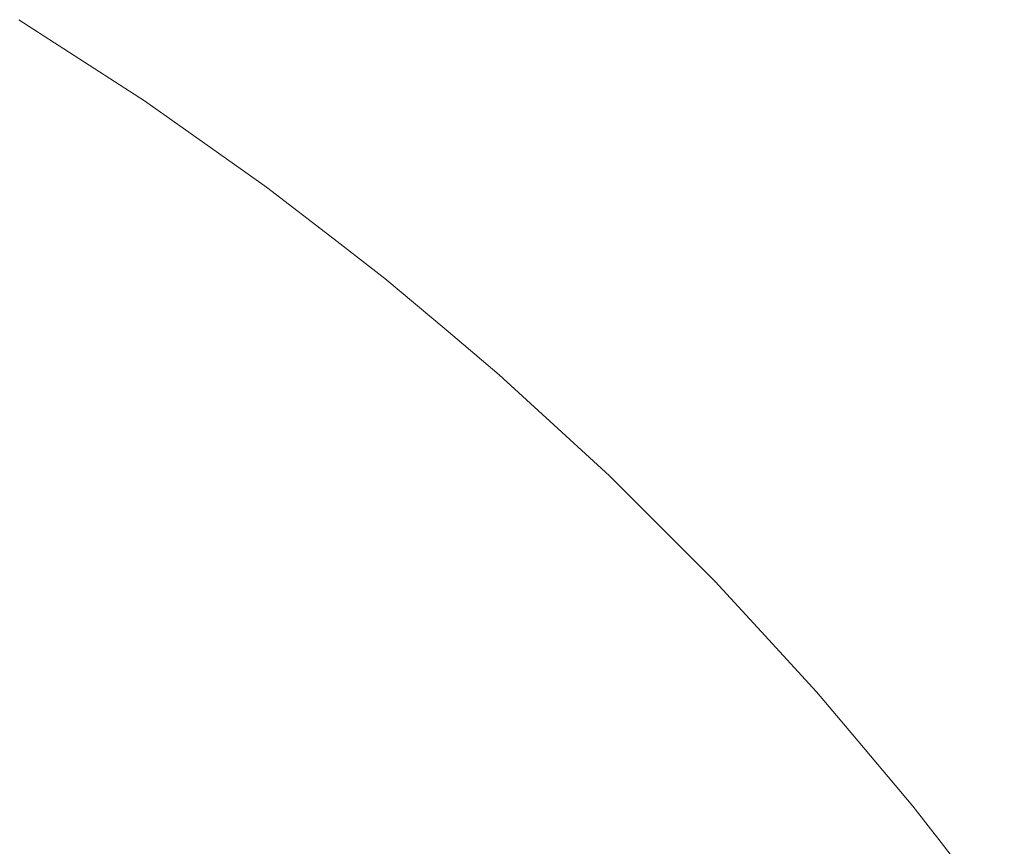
# Model space of a CAD drawing. Header units: centimetres. Extents: x -25.9 to 27.4, y -21.7 to -19.9.
# Tile 202 of 202: x 27.365 to 27.3929, y -19.8983 to -19.8748. Entities that reach past the tile are written whole.
import ezdxf

# ---------------------------------------------------------------- set-up
doc = ezdxf.new("R2010")
doc.units = ezdxf.units.CM
doc.header["$LTSCALE"] = 2.54
doc.layers.add('Lucido design-1', color=7, linetype='Continuous')

# ---------------------------------------------------------------- blocks, each defined once
blk = doc.blocks.new('Gruppo-5-1')
at = {"color": 7, "linetype": 'Continuous', "lineweight": 9}
for points, invisible_edges in [([(27.3649, -19.874928, 875.717024), (27.368463, -19.877228, 875.717024), (27.368314, -19.877448, 875.712891), (27.36476, -19.875155, 875.712891)], 15), ([(27.364813, -19.875069, 876.328604), (27.36837, -19.877365, 876.328604), (27.36849, -19.877188, 876.324458), (27.364925, -19.874887, 876.324458)], 15), ([(27.368463, -19.877228, 875.717024), (27.3649, -19.874928, 875.717024), (27.36495, -19.874847, 875.721383), (27.367244, -19.876328, 875.721383)], 11), ([(27.367244, -19.876328, 876.321383), (27.36495, -19.874847, 876.321383), (27.364925, -19.874887, 876.324458), (27.36849, -19.877188, 876.324458)], 14), ([(27.36495, -19.874847, 876.321383), (27.367244, -19.876328, 876.321383), (27.367244, -19.876328, 875.721383), (27.36495, -19.874847, 875.721383)], 10), ([(27.36476, -19.875155, 875.712891), (27.368314, -19.877448, 875.712891), (27.36807, -19.87781, 875.708777), (27.364531, -19.875526, 875.708777)], 15), ([(27.36461, -19.875398, 876.33274), (27.368154, -19.877685, 876.33274), (27.36837, -19.877365, 876.328604), (27.364813, -19.875069, 876.328604)], 15), ([(27.364531, -19.875526, 875.708777), (27.36807, -19.87781, 875.708777), (27.36773, -19.878312, 875.704687), (27.364214, -19.876042, 875.704687)], 15), ([(27.364318, -19.875873, 876.336861), (27.367841, -19.878147, 876.336861), (27.368154, -19.877685, 876.33274), (27.36461, -19.875398, 876.33274)], 15), ([(27.363935, -19.876494, 876.340958), (27.367433, -19.878752, 876.340958), (27.367841, -19.878147, 876.336861), (27.364318, -19.875873, 876.336861)], 15), ([(27.364214, -19.876042, 875.704687), (27.36773, -19.878312, 875.704687), (27.367297, -19.878953, 875.70063), (27.363808, -19.876701, 875.70063)], 15), ([(27.36849, -19.877188, 876.324458), (27.368516, -19.877149, 876.321383), (27.367244, -19.876328, 876.321383)], 9), ([(27.368516, -19.877149, 875.721383), (27.367244, -19.876328, 875.721383), (27.367244, -19.876328, 876.321383), (27.368516, -19.877149, 876.321383)], 10), ([(27.367244, -19.876328, 875.721383), (27.368516, -19.877149, 875.721383), (27.368463, -19.877228, 875.717024)], 10), ([(27.363808, -19.876701, 875.70063), (27.367297, -19.878953, 875.70063), (27.366771, -19.879731, 875.696612), (27.363315, -19.877501, 875.696612)], 15), ([(27.363463, -19.877261, 876.345025), (27.366929, -19.879498, 876.345025), (27.367433, -19.878752, 876.340958), (27.363935, -19.876494, 876.340958)], 15), ([(27.362902, -19.878172, 876.349055), (27.36633, -19.880384, 876.349055), (27.366929, -19.879498, 876.345025), (27.363463, -19.877261, 876.345025)], 15), ([(27.368463, -19.877228, 875.717024), (27.371926, -19.879677, 875.717024), (27.371767, -19.879891, 875.712891), (27.368314, -19.877448, 875.712891)], 15), ([(27.36837, -19.877365, 876.328604), (27.371827, -19.87981, 876.328604), (27.371954, -19.879638, 876.324458), (27.36849, -19.877188, 876.324458)], 15), ([(27.371926, -19.879677, 875.717024), (27.368463, -19.877228, 875.717024), (27.368516, -19.877149, 875.721383), (27.370622, -19.878639, 875.721383)], 11), ([(27.370622, -19.878639, 876.321383), (27.368516, -19.877149, 876.321383), (27.36849, -19.877188, 876.324458), (27.371954, -19.879638, 876.324458)], 14), ([(27.368516, -19.877149, 876.321383), (27.370622, -19.878639, 876.321383), (27.370622, -19.878639, 875.721383), (27.368516, -19.877149, 875.721383)], 10), ([(27.363315, -19.877501, 875.696612), (27.366771, -19.879731, 875.696612), (27.366153, -19.880646, 875.692639), (27.362737, -19.878441, 875.692639)], 15), ([(27.368314, -19.877448, 875.712891), (27.371767, -19.879891, 875.712891), (27.371508, -19.880242, 875.708777), (27.36807, -19.87781, 875.708777)], 15), ([(27.368154, -19.877685, 876.33274), (27.371597, -19.88012, 876.33274), (27.371827, -19.87981, 876.328604), (27.36837, -19.877365, 876.328604)], 15), ([(27.36807, -19.87781, 875.708777), (27.371508, -19.880242, 875.708777), (27.371147, -19.880729, 875.704687), (27.36773, -19.878312, 875.704687)], 15), ([(27.367841, -19.878147, 876.336861), (27.371266, -19.880569, 876.336861), (27.371597, -19.88012, 876.33274), (27.368154, -19.877685, 876.33274)], 15), ([(27.362253, -19.879226, 876.35304), (27.365636, -19.88141, 876.35304), (27.36633, -19.880384, 876.349055), (27.362902, -19.878172, 876.349055)], 15), ([(27.36773, -19.878312, 875.704687), (27.371147, -19.880729, 875.704687), (27.370687, -19.881351, 875.70063), (27.367297, -19.878953, 875.70063)], 15), ([(27.367433, -19.878752, 876.340958), (27.370832, -19.881156, 876.340958), (27.371266, -19.880569, 876.336861), (27.367841, -19.878147, 876.336861)], 15), ([(27.362737, -19.878441, 875.692639), (27.366153, -19.880646, 875.692639), (27.365445, -19.881694, 875.688718), (27.362073, -19.879518, 875.688718)], 15), ([(27.371954, -19.879638, 876.324458), (27.371982, -19.8796, 876.321383), (27.370622, -19.878639, 876.321383)], 9), ([(27.371982, -19.8796, 875.721383), (27.370622, -19.878639, 875.721383), (27.370622, -19.878639, 876.321383), (27.371982, -19.8796, 876.321383)], 10), ([(27.370622, -19.878639, 875.721383), (27.371982, -19.8796, 875.721383), (27.371926, -19.879677, 875.717024)], 10), ([(27.367297, -19.878953, 875.70063), (27.370687, -19.881351, 875.70063), (27.370129, -19.882106, 875.696612), (27.366771, -19.879731, 875.696612)], 15), ([(27.366929, -19.879498, 876.345025), (27.370296, -19.88188, 876.345025), (27.370832, -19.881156, 876.340958), (27.367433, -19.878752, 876.340958)], 15), ([(27.361517, -19.880423, 876.356974), (27.36485, -19.882574, 876.356974), (27.365636, -19.88141, 876.35304), (27.362253, -19.879226, 876.35304)], 15), ([(27.36633, -19.880384, 876.349055), (27.36966, -19.88274, 876.349055), (27.370296, -19.88188, 876.345025), (27.366929, -19.879498, 876.345025)], 15), ([(27.362073, -19.879518, 875.688718), (27.365445, -19.881694, 875.688718), (27.364647, -19.882874, 875.684856), (27.361327, -19.880731, 875.684856)], 15), ([(27.366771, -19.879731, 875.696612), (27.370129, -19.882106, 875.696612), (27.369473, -19.882993, 875.692639), (27.366153, -19.880646, 875.692639)], 15), ([(27.371926, -19.879677, 875.717024), (27.375281, -19.88227, 875.717024), (27.375114, -19.882477, 875.712891), (27.371767, -19.879891, 875.712891)], 15), ([(27.371827, -19.87981, 876.328604), (27.375177, -19.8824, 876.328604), (27.375311, -19.882233, 876.324458), (27.371954, -19.879638, 876.324458)], 15), ([(27.375281, -19.88227, 875.717024), (27.371926, -19.879677, 875.717024), (27.371982, -19.8796, 875.721383), (27.373901, -19.881083, 875.721383)], 11), ([(27.373901, -19.881083, 876.321383), (27.371982, -19.8796, 876.321383), (27.371954, -19.879638, 876.324458), (27.375311, -19.882233, 876.324458)], 14), ([(27.371982, -19.8796, 876.321383), (27.373901, -19.881083, 876.321383), (27.373901, -19.881083, 875.721383), (27.371982, -19.8796, 875.721383)], 10), ([(27.371767, -19.879891, 875.712891), (27.375114, -19.882477, 875.712891), (27.37484, -19.882817, 875.708777), (27.371508, -19.880242, 875.708777)], 15), ([(27.371597, -19.88012, 876.33274), (27.374934, -19.8827, 876.33274), (27.375177, -19.8824, 876.328604), (27.371827, -19.87981, 876.328604)], 15), ([(27.371508, -19.880242, 875.708777), (27.37484, -19.882817, 875.708777), (27.374459, -19.883288, 875.704687), (27.371147, -19.880729, 875.704687)], 15), ([(27.371266, -19.880569, 876.336861), (27.374584, -19.883134, 876.336861), (27.374934, -19.8827, 876.33274), (27.371597, -19.88012, 876.33274)], 15), ([(27.365636, -19.88141, 876.35304), (27.368924, -19.883735, 876.35304), (27.36966, -19.88274, 876.349055), (27.36633, -19.880384, 876.349055)], 15), ([(27.370832, -19.881156, 876.340958), (27.374125, -19.883702, 876.340958), (27.374584, -19.883134, 876.336861), (27.371266, -19.880569, 876.336861)], 15), ([(27.366153, -19.880646, 875.692639), (27.369473, -19.882993, 875.692639), (27.36872, -19.884011, 875.688718), (27.365445, -19.881694, 875.688718)], 15), ([(27.371147, -19.880729, 875.704687), (27.374459, -19.883288, 875.704687), (27.373973, -19.88389, 875.70063), (27.370687, -19.881351, 875.70063)], 15), ([(27.370296, -19.88188, 876.345025), (27.37356, -19.884402, 876.345025), (27.374125, -19.883702, 876.340958), (27.370832, -19.881156, 876.340958)], 15), ([(27.375311, -19.882233, 876.324458), (27.375341, -19.882196, 876.321383), (27.373901, -19.881083, 876.321383)], 9), ([(27.375341, -19.882196, 875.721383), (27.373901, -19.881083, 875.721383), (27.373901, -19.881083, 876.321383), (27.375341, -19.882196, 876.321383)], 10), ([(27.373901, -19.881083, 875.721383), (27.375341, -19.882196, 875.721383), (27.375281, -19.88227, 875.717024)], 10), ([(27.36485, -19.882574, 876.356974), (27.368089, -19.884865, 876.356974), (27.368924, -19.883735, 876.35304), (27.365636, -19.88141, 876.35304)], 15), ([(27.370687, -19.881351, 875.70063), (27.373973, -19.88389, 875.70063), (27.373383, -19.884621, 875.696612), (27.370129, -19.882106, 875.696612)], 15), ([(27.365445, -19.881694, 875.688718), (27.36872, -19.884011, 875.688718), (27.367873, -19.885156, 875.684856), (27.364647, -19.882874, 875.684856)], 15), ([(27.36966, -19.88274, 876.349055), (27.372888, -19.885235, 876.349055), (27.37356, -19.884402, 876.345025), (27.370296, -19.88188, 876.345025)], 15), ([(27.370129, -19.882106, 875.696612), (27.373383, -19.884621, 875.696612), (27.37269, -19.88548, 875.692639), (27.369473, -19.882993, 875.692639)], 15), ([(27.375281, -19.88227, 875.717024), (27.378523, -19.885004, 875.717024), (27.378348, -19.885204, 875.712891), (27.375114, -19.882477, 875.712891)], 15), ([(27.375177, -19.8824, 876.328604), (27.378414, -19.885129, 876.328604), (27.378555, -19.884968, 876.324458), (27.375311, -19.882233, 876.324458)], 15), ([(27.378523, -19.885004, 875.717024), (27.375281, -19.88227, 875.717024), (27.375341, -19.882196, 875.721383), (27.377074, -19.883658, 875.721383)], 11), ([(27.377074, -19.883658, 876.321383), (27.375341, -19.882196, 876.321383), (27.375311, -19.882233, 876.324458), (27.378555, -19.884968, 876.324458)], 14), ([(27.375341, -19.882196, 876.321383), (27.377074, -19.883658, 876.321383), (27.377074, -19.883658, 875.721383), (27.375341, -19.882196, 875.721383)], 10), ([(27.363971, -19.883874, 876.360848), (27.367156, -19.886126, 876.360848), (27.368089, -19.884865, 876.356974), (27.36485, -19.882574, 876.356974)], 15), ([(27.375114, -19.882477, 875.712891), (27.378348, -19.885204, 875.712891), (27.378059, -19.885532, 875.708777), (27.37484, -19.882817, 875.708777)], 15), ([(27.374934, -19.8827, 876.33274), (27.378159, -19.885418, 876.33274), (27.378414, -19.885129, 876.328604), (27.375177, -19.8824, 876.328604)], 15), ([(27.368924, -19.883735, 876.35304), (27.37211, -19.886198, 876.35304), (27.372888, -19.885235, 876.349055), (27.36966, -19.88274, 876.349055)], 15), ([(27.37484, -19.882817, 875.708777), (27.378059, -19.885532, 875.708777), (27.377659, -19.885986, 875.704687), (27.374459, -19.883288, 875.704687)], 15), ([(27.374584, -19.883134, 876.336861), (27.37779, -19.885837, 876.336861), (27.378159, -19.885418, 876.33274), (27.374934, -19.8827, 876.33274)], 15), ([(27.364647, -19.882874, 875.684856), (27.367873, -19.885156, 875.684856), (27.366933, -19.886427, 875.68106), (27.363762, -19.884183, 875.68106)], 15), ([(27.369473, -19.882993, 875.692639), (27.37269, -19.88548, 875.692639), (27.371895, -19.886464, 875.688718), (27.36872, -19.884011, 875.688718)], 15), ([(27.374125, -19.883702, 876.340958), (27.377308, -19.886385, 876.340958), (27.37779, -19.885837, 876.336861), (27.374584, -19.883134, 876.336861)], 15), ([(27.374459, -19.883288, 875.704687), (27.377659, -19.885986, 875.704687), (27.377148, -19.886567, 875.70063), (27.373973, -19.88389, 875.70063)], 15), ([(27.37356, -19.884402, 876.345025), (27.376713, -19.887061, 876.345025), (27.377308, -19.886385, 876.340958), (27.374125, -19.883702, 876.340958)], 15), ([(27.378555, -19.884968, 876.324458), (27.378586, -19.884933, 876.321383), (27.377074, -19.883658, 876.321383)], 9), ([(27.378586, -19.884933, 875.721383), (27.377074, -19.883658, 875.721383), (27.377074, -19.883658, 876.321383), (27.378586, -19.884933, 876.321383)], 10), ([(27.377074, -19.883658, 875.721383), (27.378586, -19.884933, 875.721383), (27.378523, -19.885004, 875.717024)], 10), ([(27.363001, -19.885308, 876.364658), (27.366126, -19.887518, 876.364658), (27.367156, -19.886126, 876.360848), (27.363971, -19.883874, 876.360848)], 15), ([(27.368089, -19.884865, 876.356974), (27.371227, -19.887291, 876.356974), (27.37211, -19.886198, 876.35304), (27.368924, -19.883735, 876.35304)], 15), ([(27.373973, -19.88389, 875.70063), (27.377148, -19.886567, 875.70063), (27.376527, -19.887272, 875.696612), (27.373383, -19.884621, 875.696612)], 15), ([(27.363762, -19.884183, 875.68106), (27.366933, -19.886427, 875.68106), (27.365902, -19.887821, 875.677334), (27.362791, -19.88562, 875.677334)], 15), ([(27.36872, -19.884011, 875.688718), (27.371895, -19.886464, 875.688718), (27.371, -19.887573, 875.684856), (27.367873, -19.885156, 875.684856)], 15), ([(27.372888, -19.885235, 876.349055), (27.376006, -19.887864, 876.349055), (27.376713, -19.887061, 876.345025), (27.37356, -19.884402, 876.345025)], 15), ([(27.373383, -19.884621, 875.696612), (27.376527, -19.887272, 875.696612), (27.375798, -19.888101, 875.692639), (27.37269, -19.88548, 875.692639)], 15), ([(27.367156, -19.886126, 876.360848), (27.370242, -19.888512, 876.360848), (27.371227, -19.887291, 876.356974), (27.368089, -19.884865, 876.356974)], 15), ([(27.378523, -19.885004, 875.717024), (27.381647, -19.887873, 875.717024), (27.381463, -19.888065, 875.712891), (27.378348, -19.885204, 875.712891)], 15), ([(27.378414, -19.885129, 876.328604), (27.381532, -19.887993, 876.328604), (27.38168, -19.887839, 876.324458), (27.378555, -19.884968, 876.324458)], 15), ([(27.378523, -19.885004, 875.717024), (27.378586, -19.884933, 875.721383), (27.380137, -19.886357, 875.721383)], 9), ([(27.380137, -19.886357, 875.721383), (27.381713, -19.887804, 875.721383), (27.381647, -19.887873, 875.717024), (27.378523, -19.885004, 875.717024)], 14), ([(27.380137, -19.886357, 876.321383), (27.378586, -19.884933, 876.321383), (27.378555, -19.884968, 876.324458)], 10), ([(27.378555, -19.884968, 876.324458), (27.38168, -19.887839, 876.324458), (27.381713, -19.887804, 876.321383), (27.380137, -19.886357, 876.321383)], 11), ([(27.378586, -19.884933, 876.321383), (27.380137, -19.886357, 876.321383), (27.380137, -19.886357, 875.721383), (27.378586, -19.884933, 875.721383)], 10), ([(27.361942, -19.886875, 876.368395), (27.365001, -19.889039, 876.368395), (27.366126, -19.887518, 876.364658), (27.363001, -19.885308, 876.364658)], 15), ([(27.367873, -19.885156, 875.684856), (27.371, -19.887573, 875.684856), (27.370007, -19.888802, 875.68106), (27.366933, -19.886427, 875.68106)], 15), ([(27.37211, -19.886198, 876.35304), (27.375188, -19.888793, 876.35304), (27.376006, -19.887864, 876.349055), (27.372888, -19.885235, 876.349055)], 15), ([(27.378348, -19.885204, 875.712891), (27.381463, -19.888065, 875.712891), (27.381161, -19.88838, 875.708777), (27.378059, -19.885532, 875.708777)], 15), ([(27.378159, -19.885418, 876.33274), (27.381265, -19.888271, 876.33274), (27.381532, -19.887993, 876.328604), (27.378414, -19.885129, 876.328604)], 15), ([(27.362791, -19.88562, 875.677334), (27.365902, -19.887821, 875.677334), (27.364782, -19.889335, 875.673687), (27.361736, -19.887181, 875.673687)], 15), ([(27.37269, -19.88548, 875.692639), (27.375798, -19.888101, 875.692639), (27.374962, -19.889051, 875.688718), (27.371895, -19.886464, 875.688718)], 15), ([(27.378059, -19.885532, 875.708777), (27.381161, -19.88838, 875.708777), (27.380741, -19.888818, 875.704687), (27.377659, -19.885986, 875.704687)], 15), ([(27.37779, -19.885837, 876.336861), (27.380879, -19.888674, 876.336861), (27.381265, -19.888271, 876.33274), (27.378159, -19.885418, 876.33274)], 15), ([(27.377308, -19.886385, 876.340958), (27.380374, -19.889201, 876.340958), (27.380879, -19.888674, 876.336861), (27.37779, -19.885837, 876.336861)], 15), ([(27.366126, -19.887518, 876.364658), (27.369154, -19.889859, 876.364658), (27.370242, -19.888512, 876.360848), (27.367156, -19.886126, 876.360848)], 15), ([(27.371227, -19.887291, 876.356974), (27.37426, -19.889848, 876.356974), (27.375188, -19.888793, 876.35304), (27.37211, -19.886198, 876.35304)], 15), ([(27.377659, -19.885986, 875.704687), (27.380741, -19.888818, 875.704687), (27.380206, -19.889376, 875.70063), (27.377148, -19.886567, 875.70063)], 15), ([(27.366933, -19.886427, 875.68106), (27.370007, -19.888802, 875.68106), (27.368918, -19.890151, 875.677334), (27.365902, -19.887821, 875.677334)], 15), ([(27.371895, -19.886464, 875.688718), (27.374962, -19.889051, 875.688718), (27.374021, -19.89012, 875.684856), (27.371, -19.887573, 875.684856)], 15), ([(27.376713, -19.887061, 876.345025), (27.379751, -19.889851, 876.345025), (27.380374, -19.889201, 876.340958), (27.377308, -19.886385, 876.340958)], 15), ([(27.381713, -19.887804, 875.721383), (27.380137, -19.886357, 875.721383), (27.380137, -19.886357, 876.321383), (27.381713, -19.887804, 876.321383)], 10), ([(27.377148, -19.886567, 875.70063), (27.380206, -19.889376, 875.70063), (27.379556, -19.890055, 875.696612), (27.376527, -19.887272, 875.696612)], 15), ([(27.360796, -19.888572, 876.372053), (27.363784, -19.890685, 876.372053), (27.365001, -19.889039, 876.368395), (27.361942, -19.886875, 876.368395)], 15), ([(27.370242, -19.888512, 876.360848), (27.373224, -19.891026, 876.360848), (27.37426, -19.889848, 876.356974), (27.371227, -19.887291, 876.356974)], 15), ([(27.376527, -19.887272, 875.696612), (27.379556, -19.890055, 875.696612), (27.378793, -19.890851, 875.692639), (27.375798, -19.888101, 875.692639)], 15), ([(27.376006, -19.887864, 876.349055), (27.379011, -19.890624, 876.349055), (27.379751, -19.889851, 876.345025), (27.376713, -19.887061, 876.345025)], 15), ([(27.365001, -19.889039, 876.368395), (27.367966, -19.89133, 876.368395), (27.369154, -19.889859, 876.364658), (27.366126, -19.887518, 876.364658)], 15), ([(27.371, -19.887573, 875.684856), (27.374021, -19.89012, 875.684856), (27.372977, -19.891306, 875.68106), (27.370007, -19.888802, 875.68106)], 15), ([(27.365902, -19.887821, 875.677334), (27.368918, -19.890151, 875.677334), (27.367734, -19.891617, 875.673687), (27.364782, -19.889335, 875.673687)], 15), ([(27.375188, -19.888793, 876.35304), (27.378154, -19.891517, 876.35304), (27.379011, -19.890624, 876.349055), (27.376006, -19.887864, 876.349055)], 15), ([(27.381647, -19.887873, 875.717024), (27.384646, -19.890872, 875.717024), (27.384454, -19.891056, 875.712891), (27.381463, -19.888065, 875.712891)], 15), ([(27.381532, -19.887993, 876.328604), (27.384526, -19.890987, 876.328604), (27.38468, -19.890839, 876.324458), (27.38168, -19.887839, 876.324458)], 15), ([(27.381647, -19.887873, 875.717024), (27.381713, -19.887804, 875.721383), (27.383084, -19.889176, 875.721383)], 9), ([(27.383084, -19.889176, 875.721383), (27.384714, -19.890806, 875.721383), (27.384646, -19.890872, 875.717024), (27.381647, -19.887873, 875.717024)], 14), ([(27.383084, -19.889176, 876.321383), (27.381713, -19.887804, 876.321383), (27.38168, -19.887839, 876.324458)], 10), ([(27.38168, -19.887839, 876.324458), (27.38468, -19.890839, 876.324458), (27.384714, -19.890806, 876.321383), (27.383084, -19.889176, 876.321383)], 11), ([(27.381713, -19.887804, 876.321383), (27.383084, -19.889176, 876.321383), (27.383084, -19.889176, 875.721383), (27.381713, -19.887804, 875.721383)], 10), ([(27.375798, -19.888101, 875.692639), (27.378793, -19.890851, 875.692639), (27.377917, -19.891765, 875.688718), (27.374962, -19.889051, 875.688718)], 15), ([(27.381463, -19.888065, 875.712891), (27.384454, -19.891056, 875.712891), (27.384138, -19.891358, 875.708777), (27.381161, -19.88838, 875.708777)], 15), ([(27.381265, -19.888271, 876.33274), (27.384247, -19.891254, 876.33274), (27.384526, -19.890987, 876.328604), (27.381532, -19.887993, 876.328604)], 15), ([(27.381161, -19.88838, 875.708777), (27.384138, -19.891358, 875.708777), (27.383701, -19.891777, 875.704687), (27.380741, -19.888818, 875.704687)], 15), ([(27.380879, -19.888674, 876.336861), (27.383844, -19.89164, 876.336861), (27.384247, -19.891254, 876.33274), (27.381265, -19.888271, 876.33274)], 15), ([(27.369154, -19.889859, 876.364658), (27.37208, -19.892326, 876.364658), (27.373224, -19.891026, 876.360848), (27.370242, -19.888512, 876.360848)], 15), ([(27.380374, -19.889201, 876.340958), (27.383318, -19.892145, 876.340958), (27.383844, -19.89164, 876.336861), (27.380879, -19.888674, 876.336861)], 15), ([(27.370007, -19.888802, 875.68106), (27.372977, -19.891306, 875.68106), (27.371831, -19.892608, 875.677334), (27.368918, -19.890151, 875.677334)], 15), ([(27.37426, -19.889848, 876.356974), (27.377182, -19.892532, 876.356974), (27.378154, -19.891517, 876.35304), (27.375188, -19.888793, 876.35304)], 15), ([(27.380741, -19.888818, 875.704687), (27.383701, -19.891777, 875.704687), (27.383143, -19.892313, 875.70063), (27.380206, -19.889376, 875.70063)], 15), ([(27.363784, -19.890685, 876.372053), (27.366679, -19.892924, 876.372053), (27.367966, -19.89133, 876.368395), (27.365001, -19.889039, 876.368395)], 15), ([(27.374962, -19.889051, 875.688718), (27.377917, -19.891765, 875.688718), (27.376931, -19.892793, 875.684856), (27.374021, -19.89012, 875.684856)], 15), ([(27.379751, -19.889851, 876.345025), (27.382668, -19.892768, 876.345025), (27.383318, -19.892145, 876.340958), (27.380374, -19.889201, 876.340958)], 15), ([(27.384714, -19.890806, 875.721383), (27.383084, -19.889176, 875.721383), (27.383084, -19.889176, 876.321383), (27.384714, -19.890806, 876.321383)], 10), ([(27.364782, -19.889335, 875.673687), (27.367734, -19.891617, 875.673687), (27.366459, -19.893196, 875.670122), (27.363575, -19.890967, 875.670122)], 15), ([(27.380206, -19.889376, 875.70063), (27.383143, -19.892313, 875.70063), (27.382464, -19.892963, 875.696612), (27.379556, -19.890055, 875.696612)], 15), ([(27.373224, -19.891026, 876.360848), (27.376096, -19.893664, 876.360848), (27.377182, -19.892532, 876.356974), (27.37426, -19.889848, 876.356974)], 15), ([(27.379011, -19.890624, 876.349055), (27.381895, -19.893508, 876.349055), (27.382668, -19.892768, 876.345025), (27.379751, -19.889851, 876.345025)], 15), ([(27.367966, -19.89133, 876.368395), (27.37083, -19.893745, 876.368395), (27.37208, -19.892326, 876.364658), (27.369154, -19.889859, 876.364658)], 15), ([(27.374021, -19.89012, 875.684856), (27.376931, -19.892793, 875.684856), (27.375838, -19.893934, 875.68106), (27.372977, -19.891306, 875.68106)], 15), ([(27.379556, -19.890055, 875.696612), (27.382464, -19.892963, 875.696612), (27.381668, -19.893726, 875.692639), (27.378793, -19.890851, 875.692639)], 15), ([(27.368918, -19.890151, 875.677334), (27.371831, -19.892608, 875.677334), (27.370587, -19.894022, 875.673687), (27.367734, -19.891617, 875.673687)], 15), ([(27.362474, -19.892456, 876.375625), (27.365296, -19.894637, 876.375625), (27.366679, -19.892924, 876.372053), (27.363784, -19.890685, 876.372053)], 15), ([(27.378154, -19.891517, 876.35304), (27.381001, -19.894365, 876.35304), (27.381895, -19.893508, 876.349055), (27.379011, -19.890624, 876.349055)], 15), ([(27.363575, -19.890967, 875.670122), (27.366459, -19.893196, 875.670122), (27.365094, -19.894886, 875.666648), (27.362284, -19.892714, 875.666648)], 15), ([(27.378793, -19.890851, 875.692639), (27.381668, -19.893726, 875.692639), (27.380754, -19.894602, 875.688718), (27.377917, -19.891765, 875.688718)], 15), ([(27.384646, -19.890872, 875.717024), (27.387515, -19.893995, 875.717024), (27.387315, -19.894171, 875.712891), (27.384454, -19.891056, 875.712891)], 15), ([(27.384526, -19.890987, 876.328604), (27.38739, -19.894105, 876.328604), (27.387551, -19.893964, 876.324458), (27.38468, -19.890839, 876.324458)], 15), ([(27.384646, -19.890872, 875.717024), (27.384714, -19.890806, 875.721383), (27.385911, -19.892109, 875.721383)], 9), ([(27.385911, -19.892109, 875.721383), (27.387586, -19.893933, 875.721383), (27.387515, -19.893995, 875.717024), (27.384646, -19.890872, 875.717024)], 14), ([(27.385911, -19.892109, 876.321383), (27.384714, -19.890806, 876.321383), (27.38468, -19.890839, 876.324458)], 10), ([(27.38468, -19.890839, 876.324458), (27.387551, -19.893964, 876.324458), (27.387586, -19.893933, 876.321383), (27.385911, -19.892109, 876.321383)], 11), ([(27.384714, -19.890806, 876.321383), (27.385911, -19.892109, 876.321383), (27.385911, -19.892109, 875.721383), (27.384714, -19.890806, 875.721383)], 10), ([(27.37208, -19.892326, 876.364658), (27.374898, -19.894914, 876.364658), (27.376096, -19.893664, 876.360848), (27.373224, -19.891026, 876.360848)], 15), ([(27.384454, -19.891056, 875.712891), (27.387315, -19.894171, 875.712891), (27.386987, -19.89446, 875.708777), (27.384138, -19.891358, 875.708777)], 15), ([(27.384247, -19.891254, 876.33274), (27.3871, -19.89436, 876.33274), (27.38739, -19.894105, 876.328604), (27.384526, -19.890987, 876.328604)], 15), ([(27.366679, -19.892924, 876.372053), (27.369477, -19.895283, 876.372053), (27.37083, -19.893745, 876.368395), (27.367966, -19.89133, 876.368395)], 15), ([(27.372977, -19.891306, 875.68106), (27.375838, -19.893934, 875.68106), (27.374638, -19.895186, 875.677334), (27.371831, -19.892608, 875.677334)], 15), ([(27.377182, -19.892532, 876.356974), (27.379987, -19.895337, 876.356974), (27.381001, -19.894365, 876.35304), (27.378154, -19.891517, 876.35304)], 15), ([(27.384138, -19.891358, 875.708777), (27.386987, -19.89446, 875.708777), (27.386532, -19.89486, 875.704687), (27.383701, -19.891777, 875.704687)], 15), ([(27.383844, -19.89164, 876.336861), (27.386681, -19.894729, 876.336861), (27.3871, -19.89436, 876.33274), (27.384247, -19.891254, 876.33274)], 15), ([(27.367734, -19.891617, 875.673687), (27.370587, -19.894022, 875.673687), (27.369246, -19.895546, 875.670122), (27.366459, -19.893196, 875.670122)], 15), ([(27.377917, -19.891765, 875.688718), (27.380754, -19.894602, 875.688718), (27.379726, -19.895587, 875.684856), (27.376931, -19.892793, 875.684856)], 15), ([(27.383701, -19.891777, 875.704687), (27.386532, -19.89486, 875.704687), (27.385952, -19.895371, 875.70063), (27.383143, -19.892313, 875.70063)], 15), ([(27.383318, -19.892145, 876.340958), (27.386134, -19.895211, 876.340958), (27.386681, -19.894729, 876.336861), (27.383844, -19.89164, 876.336861)], 15), ([(27.37083, -19.893745, 876.368395), (27.37359, -19.89628, 876.368395), (27.374898, -19.894914, 876.364658), (27.37208, -19.892326, 876.364658)], 15), ([(27.383143, -19.892313, 875.70063), (27.385952, -19.895371, 875.70063), (27.385246, -19.895992, 875.696612), (27.382464, -19.892963, 875.696612)], 15), ([(27.382668, -19.892768, 876.345025), (27.385458, -19.895805, 876.345025), (27.386134, -19.895211, 876.340958), (27.383318, -19.892145, 876.340958)], 15), ([(27.387586, -19.893933, 875.721383), (27.385911, -19.892109, 875.721383), (27.385911, -19.892109, 876.321383), (27.387586, -19.893933, 876.321383)], 10), ([(27.361076, -19.894347, 876.379106), (27.363818, -19.896467, 876.379106), (27.365296, -19.894637, 876.375625), (27.362474, -19.892456, 876.375625)], 15), ([(27.371831, -19.892608, 875.677334), (27.374638, -19.895186, 875.677334), (27.373335, -19.896546, 875.673687), (27.370587, -19.894022, 875.673687)], 15), ([(27.376096, -19.893664, 876.360848), (27.378854, -19.896422, 876.360848), (27.379987, -19.895337, 876.356974), (27.377182, -19.892532, 876.356974)], 15), ([(27.362284, -19.892714, 875.666648), (27.365094, -19.894886, 875.666648), (27.363643, -19.896684, 875.663268), (27.360909, -19.894572, 875.663268)], 15), ([(27.365296, -19.894637, 876.375625), (27.368023, -19.896935, 876.375625), (27.369477, -19.895283, 876.372053), (27.366679, -19.892924, 876.372053)], 15), ([(27.376931, -19.892793, 875.684856), (27.379726, -19.895587, 875.684856), (27.378585, -19.896681, 875.68106), (27.375838, -19.893934, 875.68106)], 15), ([(27.381895, -19.893508, 876.349055), (27.384655, -19.896512, 876.349055), (27.385458, -19.895805, 876.345025), (27.382668, -19.892768, 876.345025)], 15), ([(27.366459, -19.893196, 875.670122), (27.369246, -19.895546, 875.670122), (27.367811, -19.897176, 875.666648), (27.365094, -19.894886, 875.666648)], 15), ([(27.382464, -19.892963, 875.696612), (27.385246, -19.895992, 875.696612), (27.384418, -19.896721, 875.692639), (27.381668, -19.893726, 875.692639)], 15), ([(27.369477, -19.895283, 876.372053), (27.372173, -19.897758, 876.372053), (27.37359, -19.89628, 876.368395), (27.37083, -19.893745, 876.368395)], 15), ([(27.374898, -19.894914, 876.364658), (27.377604, -19.897621, 876.364658), (27.378854, -19.896422, 876.360848), (27.376096, -19.893664, 876.360848)], 15), ([(27.381668, -19.893726, 875.692639), (27.384418, -19.896721, 875.692639), (27.383468, -19.897557, 875.688718), (27.380754, -19.894602, 875.688718)], 15), ([(27.381001, -19.894365, 876.35304), (27.383725, -19.89733, 876.35304), (27.384655, -19.896512, 876.349055), (27.381895, -19.893508, 876.349055)], 15), ([(27.370587, -19.894022, 875.673687), (27.373335, -19.896546, 875.673687), (27.37193, -19.898011, 875.670122), (27.369246, -19.895546, 875.670122)], 15), ([(27.375838, -19.893934, 875.68106), (27.378585, -19.896681, 875.68106), (27.377333, -19.897881, 875.677334), (27.374638, -19.895186, 875.677334)], 15), ([(27.387515, -19.893995, 875.717024), (27.390248, -19.897238, 875.717024), (27.390041, -19.897405, 875.712891), (27.387315, -19.894171, 875.712891)], 15), ([(27.38739, -19.894105, 876.328604), (27.390119, -19.897342, 876.328604), (27.390286, -19.897208, 876.324458), (27.387551, -19.893964, 876.324458)], 15), ([(27.387515, -19.893995, 875.717024), (27.387586, -19.893933, 875.721383), (27.388615, -19.895153, 875.721383)], 9), ([(27.388615, -19.895153, 875.721383), (27.390322, -19.897178, 875.721383), (27.390248, -19.897238, 875.717024), (27.387515, -19.893995, 875.717024)], 14), ([(27.388615, -19.895153, 876.321383), (27.387586, -19.893933, 876.321383), (27.387551, -19.893964, 876.324458)], 10), ([(27.387551, -19.893964, 876.324458), (27.390286, -19.897208, 876.324458), (27.390322, -19.897178, 876.321383), (27.388615, -19.895153, 876.321383)], 11), ([(27.387586, -19.893933, 876.321383), (27.388615, -19.895153, 876.321383), (27.388615, -19.895153, 875.721383), (27.387586, -19.893933, 875.721383)], 10), ([(27.387315, -19.894171, 875.712891), (27.390041, -19.897405, 875.712891), (27.389702, -19.897679, 875.708777), (27.386987, -19.89446, 875.708777)], 15), ([(27.3871, -19.89436, 876.33274), (27.389819, -19.897584, 876.33274), (27.390119, -19.897342, 876.328604), (27.38739, -19.894105, 876.328604)], 15), ([(27.380754, -19.894602, 875.688718), (27.383468, -19.897557, 875.688718), (27.382399, -19.898498, 875.684856), (27.379726, -19.895587, 875.684856)], 15), ([(27.379987, -19.895337, 876.356974), (27.382671, -19.898258, 876.356974), (27.383725, -19.89733, 876.35304), (27.381001, -19.894365, 876.35304)], 15), ([(27.386987, -19.89446, 875.708777), (27.389702, -19.897679, 875.708777), (27.38923, -19.89806, 875.704687), (27.386532, -19.89486, 875.704687)], 15), ([(27.386681, -19.894729, 876.336861), (27.389385, -19.897935, 876.336861), (27.389819, -19.897584, 876.33274), (27.3871, -19.89436, 876.33274)], 15), ([(27.363818, -19.896467, 876.379106), (27.366469, -19.898701, 876.379106), (27.368023, -19.896935, 876.375625), (27.365296, -19.894637, 876.375625)], 15), ([(27.386532, -19.89486, 875.704687), (27.38923, -19.89806, 875.704687), (27.388628, -19.898546, 875.70063), (27.385952, -19.895371, 875.70063)], 15), ([(27.386134, -19.895211, 876.340958), (27.388817, -19.898393, 876.340958), (27.389385, -19.897935, 876.336861), (27.386681, -19.894729, 876.336861)], 15), ([(27.365094, -19.894886, 875.666648), (27.367811, -19.897176, 875.666648), (27.366284, -19.898911, 875.663268), (27.363643, -19.896684, 875.663268)], 15), ([(27.37359, -19.89628, 876.368395), (27.376239, -19.898929, 876.368395), (27.377604, -19.897621, 876.364658), (27.374898, -19.894914, 876.364658)], 15), ([(27.390322, -19.897178, 875.721383), (27.388615, -19.895153, 875.721383), (27.388615, -19.895153, 876.321383), (27.390322, -19.897178, 876.321383)], 10), ([(27.368023, -19.896935, 876.375625), (27.370649, -19.899348, 876.375625), (27.372173, -19.897758, 876.372053), (27.369477, -19.895283, 876.372053)], 15), ([(27.374638, -19.895186, 875.677334), (27.377333, -19.897881, 875.677334), (27.375973, -19.899184, 875.673687), (27.373335, -19.896546, 875.673687)], 15), ([(27.378854, -19.896422, 876.360848), (27.381493, -19.899295, 876.360848), (27.382671, -19.898258, 876.356974), (27.379987, -19.895337, 876.356974)], 15), ([(27.385952, -19.895371, 875.70063), (27.388628, -19.898546, 875.70063), (27.387897, -19.899136, 875.696612), (27.385246, -19.895992, 875.696612)], 15), ([(27.385458, -19.895805, 876.345025), (27.388117, -19.898959, 876.345025), (27.388817, -19.898393, 876.340958), (27.386134, -19.895211, 876.340958)], 15), ([(27.369246, -19.895546, 875.670122), (27.37193, -19.898011, 875.670122), (27.370427, -19.89958, 875.666648), (27.367811, -19.897176, 875.666648)], 15), ([(27.379726, -19.895587, 875.684856), (27.382399, -19.898498, 875.684856), (27.381212, -19.899542, 875.68106), (27.378585, -19.896681, 875.68106)], 15), ([(27.385246, -19.895992, 875.696612), (27.387897, -19.899136, 875.696612), (27.387039, -19.899829, 875.692639), (27.384418, -19.896721, 875.692639)], 15), ([(27.384655, -19.896512, 876.349055), (27.387284, -19.899631, 876.349055), (27.388117, -19.898959, 876.345025), (27.385458, -19.895805, 876.345025)], 15), ([(27.362249, -19.898411, 876.382487), (27.364818, -19.900577, 876.382487), (27.366469, -19.898701, 876.379106), (27.363818, -19.896467, 876.379106)], 15), ([(27.373335, -19.896546, 875.673687), (27.375973, -19.899184, 875.673687), (27.374508, -19.900589, 875.670122), (27.37193, -19.898011, 875.670122)], 15), ([(27.372173, -19.897758, 876.372053), (27.37476, -19.900346, 876.372053), (27.376239, -19.898929, 876.368395), (27.37359, -19.89628, 876.368395)], 15), ([(27.377604, -19.897621, 876.364658), (27.380193, -19.900439, 876.364658), (27.381493, -19.899295, 876.360848), (27.378854, -19.896422, 876.360848)], 15), ([(27.383725, -19.89733, 876.35304), (27.386321, -19.900409, 876.35304), (27.387284, -19.899631, 876.349055), (27.384655, -19.896512, 876.349055)], 15), ([(27.363643, -19.896684, 875.663268), (27.366284, -19.898911, 875.663268), (27.364669, -19.900746, 875.659988), (27.362107, -19.898587, 875.659988)], 15), ([(27.378585, -19.896681, 875.68106), (27.381212, -19.899542, 875.68106), (27.379911, -19.900687, 875.677334), (27.377333, -19.897881, 875.677334)], 15), ([(27.384418, -19.896721, 875.692639), (27.387039, -19.899829, 875.692639), (27.386054, -19.900624, 875.688718), (27.383468, -19.897557, 875.688718)], 15), ([(27.366469, -19.898701, 876.379106), (27.369022, -19.901046, 876.379106), (27.370649, -19.899348, 876.375625), (27.368023, -19.896935, 876.375625)], 15), ([(27.367811, -19.897176, 875.666648), (27.370427, -19.89958, 875.666648), (27.368828, -19.901248, 875.663268), (27.366284, -19.898911, 875.663268)], 15), ([(27.382671, -19.898258, 876.356974), (27.385228, -19.901291, 876.356974), (27.386321, -19.900409, 876.35304), (27.383725, -19.89733, 876.35304)], 15), ([(27.389819, -19.897584, 876.33274), (27.392398, -19.900921, 876.33274), (27.392709, -19.900692, 876.328604), (27.390119, -19.897342, 876.328604)], 15), ([(27.390248, -19.897238, 875.717024), (27.392842, -19.900593, 875.717024), (27.392628, -19.900751, 875.712891), (27.390041, -19.897405, 875.712891)], 15), ([(27.390119, -19.897342, 876.328604), (27.392709, -19.900692, 876.328604), (27.39288, -19.900565, 876.324458), (27.390286, -19.897208, 876.324458)], 15), ([(27.390248, -19.897238, 875.717024), (27.390322, -19.897178, 875.721383), (27.39119, -19.8983, 875.721383)], 9), ([(27.39119, -19.8983, 875.721383), (27.392919, -19.900537, 875.721383), (27.392842, -19.900593, 875.717024), (27.390248, -19.897238, 875.717024)], 14), ([(27.39119, -19.8983, 876.321383), (27.390322, -19.897178, 876.321383), (27.390286, -19.897208, 876.324458)], 10), ([(27.390286, -19.897208, 876.324458), (27.39288, -19.900565, 876.324458), (27.392919, -19.900537, 876.321383), (27.39119, -19.8983, 876.321383)], 11), ([(27.390322, -19.897178, 876.321383), (27.39119, -19.8983, 876.321383), (27.39119, -19.8983, 875.721383), (27.390322, -19.897178, 875.721383)], 10), ([(27.376239, -19.898929, 876.368395), (27.378774, -19.901689, 876.368395), (27.380193, -19.900439, 876.364658), (27.377604, -19.897621, 876.364658)], 15), ([(27.383468, -19.897557, 875.688718), (27.386054, -19.900624, 875.688718), (27.384946, -19.901519, 875.684856), (27.382399, -19.898498, 875.684856)], 15), ([(27.389385, -19.897935, 876.336861), (27.39195, -19.901253, 876.336861), (27.392398, -19.900921, 876.33274), (27.389819, -19.897584, 876.33274)], 15), ([(27.390041, -19.897405, 875.712891), (27.392628, -19.900751, 875.712891), (27.392277, -19.901011, 875.708777), (27.389702, -19.897679, 875.708777)], 15), ([(27.370649, -19.899348, 876.375625), (27.373171, -19.90187, 876.375625), (27.37476, -19.900346, 876.372053), (27.372173, -19.897758, 876.372053)], 15), ([(27.377333, -19.897881, 875.677334), (27.379911, -19.900687, 875.677334), (27.378497, -19.901932, 875.673687), (27.375973, -19.899184, 875.673687)], 15), ([(27.388817, -19.898393, 876.340958), (27.391363, -19.901687, 876.340958), (27.39195, -19.901253, 876.336861), (27.389385, -19.897935, 876.336861)], 15), ([(27.389702, -19.897679, 875.708777), (27.392277, -19.901011, 875.708777), (27.39179, -19.901371, 875.704687), (27.38923, -19.89806, 875.704687)], 15), ([(27.37193, -19.898011, 875.670122), (27.374508, -19.900589, 875.670122), (27.372939, -19.902092, 875.666648), (27.370427, -19.89958, 875.666648)], 15), ([(27.38923, -19.89806, 875.704687), (27.39179, -19.901371, 875.704687), (27.391168, -19.901831, 875.70063), (27.388628, -19.898546, 875.70063)], 15), ([(27.381493, -19.899295, 876.360848), (27.384007, -19.902277, 876.360848), (27.385228, -19.901291, 876.356974), (27.382671, -19.898258, 876.356974)], 15), ([(27.392919, -19.900537, 875.721383), (27.39119, -19.8983, 875.721383), (27.39119, -19.8983, 876.321383), (27.392919, -19.900537, 876.321383)], 10)]:
    blk.add_3dface(points, dxfattribs=dict(at, invisible_edges=invisible_edges))

msp = doc.modelspace()

# ---------------------------------------------------------------- block references
at = {"layer": 'Lucido design-1', "color": 7}
msp.add_blockref('Gruppo-5-1', (0, 0), dxfattribs=at)

doc.saveas('drawing.dxf')
